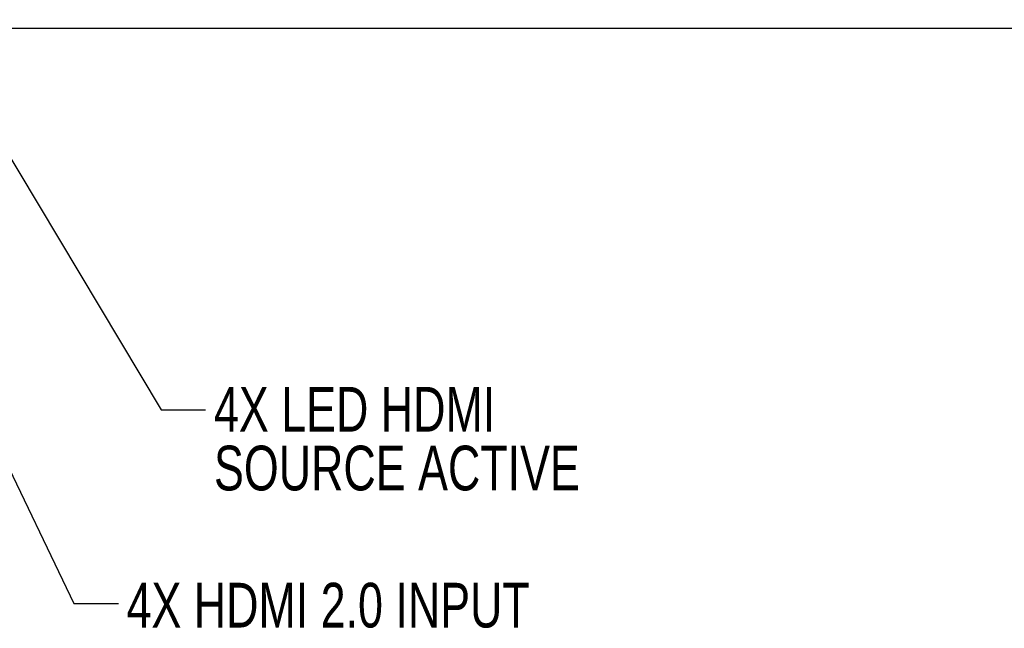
# Model space of a CAD drawing. Header units: millimetres. Extents: x 19 to 844, y 7 to 552.
# Tile 16 of 63: x 404 to 474, y 88 to 132. Entities that reach past the tile are written whole.
import ezdxf

# ---------------------------------------------------------------- set-up
doc = ezdxf.new("R2010")
doc.units = ezdxf.units.MM
doc.styles.add('SLDTEXTSTYLE3', font='TXT', dxfattribs={"width": 0.75})
doc.dimstyles.new('SLDDIMSTYLE2', dxfattribs={"dimtxt": 0.18, "dimasz": 1.016, "dimexe": 0, "dimexo": 0.0625, "dimgap": 0, "dimtad": 0, "dimtih": 1, "dimtoh": 1, "dimdec": 0, "dimrnd": 1e-09, "dimzin": 0, "dimdsep": 46, "dimtxsty": 'Standard', "dimblk1": 'DOT', "dimblk2": 'DOT', "dimsah": 1, "dimcen": 0.09, "dimadec": 0, "dimazin": 0, "dimtfac": 1.016, "dimtdec": 0, "dimtofl": 0, "dimtmove": 0, "dimatfit": 3, "dimldrblk": 'DOT', "dimfxl": 1, "dimfrac": 2, "dimtolj": 1, "dimtzin": 0, "dimarcsym": 0})
doc.dimstyles.new('SLDDIMSTYLE3', dxfattribs={"dimtxt": 0.18, "dimasz": 3.175, "dimexe": 0, "dimexo": 0.0625, "dimgap": 0, "dimtad": 0, "dimtih": 1, "dimtoh": 1, "dimdec": 0, "dimrnd": 1e-09, "dimzin": 0, "dimdsep": 46, "dimtxsty": 'Standard', "dimsah": 1, "dimcen": 0.09, "dimadec": 0, "dimazin": 0, "dimtfac": 3.175, "dimtdec": 0, "dimtofl": 0, "dimtmove": 0, "dimatfit": 3, "dimfxl": 1, "dimfrac": 2, "dimtolj": 1, "dimtzin": 0, "dimarcsym": 0})

# ---------------------------------------------------------------- blocks, each defined once
blk = doc.blocks.new('_Dot')
at = {"color": 0, "linetype": 'ByBlock', "lineweight": -2}
blk.add_line((-0.5, 0), (-1, 0), dxfattribs=at)
at = {"color": 0, "linetype": 'ByBlock', "const_width": 0.5}
blk.add_lwpolyline([(-0.25, 0, 1), (0.25, 0, 1)], format="xyb", close=True, dxfattribs=at)
blk = doc.blocks.new('SW_NOTE_0_10')
at = {"color": 0, "linetype": 'Continuous', "lineweight": 0, "char_height": 3.175, "attachment_point": 1, "style": 'SLDTEXTSTYLE3'}
for s, insert in [('4X LED HDMI', (0.593, 1.624)), ('SOURCE ACTIVE', (0.593, -2.551))]:
    blk.add_mtext(s, dxfattribs=dict(at, insert=insert))

msp = doc.modelspace()

# ---------------------------------------------------------------- linework, layer by layer
at = {"color": 7, "linetype": 'Continuous', "lineweight": 25}
msp.add_line((246.497, 131.01), (577.533, 131.01), dxfattribs=at)

# ---------------------------------------------------------------- block references
at = {"color": 7, "linetype": 'Continuous', "lineweight": 0}
msp.add_blockref('SW_NOTE_0_10', (417.389, 103.908), dxfattribs=at)

# ---------------------------------------------------------------- texts
at = {"color": 7, "linetype": 'Continuous', "lineweight": 0, "insert": (411.766, 91.616), "char_height": 3.175, "attachment_point": 1, "style": 'SLDTEXTSTYLE3'}
msp.add_mtext('4X HDMI 2.0 INPUT', dxfattribs=at)

# ---------------------------------------------------------------- leaders
at = {"color": 7, "linetype": 'Continuous', "lineweight": 0}
for points, dimstyle in [([(382.784, 142.806), (408.007, 90.138), (411.182, 90.138)], 'SLDDIMSTYLE2'), ([(391.889, 141.194), (414.214, 103.908), (417.389, 103.908)], 'SLDDIMSTYLE3')]:
    msp.add_leader(points, dimstyle=dimstyle, dxfattribs=at)

doc.saveas('drawing.dxf')
